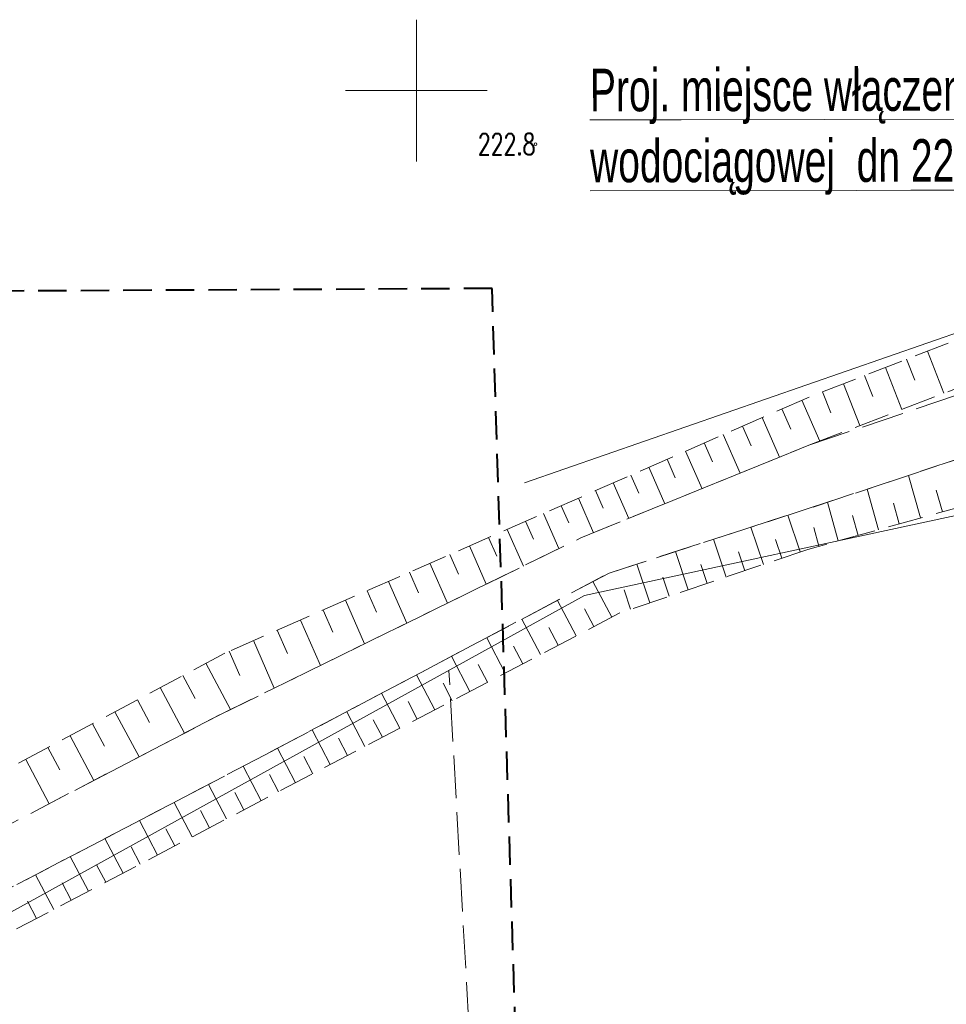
# Model space of a CAD drawing. Header units: metres. Extents: x 7496982 to 7497528, y 5603168 to 5605598.
# Tile 65 of 74: x 7497136 to 7497169, y 5605018 to 5605052. Entities that reach past the tile are written whole.
import ezdxf
from ezdxf.enums import TextEntityAlignment as Align

# ---------------------------------------------------------------- set-up
doc = ezdxf.new("R2010")
doc.units = ezdxf.units.M
doc.header["$MEASUREMENT"] = 0
for name, pattern in [('1', [0]), ('2', [1.5, 1, -0.5]), ('2_1', [0]), ('2_OTKJ', [2, 1.5, -0.5]), ('2_OTRK', [1.75, 1.25, -0.5]), ('2_OTRKG', [1.75, 1.25, -0.5]), ('GDE', [0]), ('GUK', [2, 1.5, -0.5])]:
    doc.linetypes.add(name, pattern=pattern)
doc.layers.get('0').update_dxf_attribs({"color": 250, "linetype": 'CONTINUOUS', "lineweight": 100})
for name, color, linetype, lineweight in [('!COPIS', 7, 'CONTINUOUS', 15), ('_MAPA_L_0', 7, '1', 18), ('EDZPD_L_0', 3, 'GDE', 18), ('EKLPK_L_0', 90, 'GUK', 18), ('OTK_L_0', 7, '2_OTKJ', 18), ('OTR_L_1', 7, '2_OTRK', 18), ('OTR_T_1', 7, 'CONTINUOUS', 18), ('ZAKRES_L_0', 1, '2', 40), ('ZAKRES_L_0_a', 1, '2', 40)]:
    doc.layers.add(name, color=color, linetype=linetype, lineweight=lineweight)
doc.styles.add('ARIAL', font='arial.ttf', dxfattribs={"width": 0.8})
doc.styles.get("Standard").update_dxf_attribs({"font": 'Simplex.SHX', "width": 0.75})

# ---------------------------------------------------------------- blocks, each defined once
blk = doc.blocks.new('2_OTRN')
at = {"linetype": 'Continuous'}
blk.add_circle((0, 0), 0.045, dxfattribs=at)

msp = doc.modelspace()

# ---------------------------------------------------------------- linework, layer by layer
at = {"layer": '_MAPA_L_0', "linetype": '1'}
for p, q in [((7497150, 5605047.5), (7497150, 5605052.5)), ((7497147.5, 5605050), (7497152.5, 5605050))]:
    msp.add_line(p, q, dxfattribs=at)
at = {"layer": 'EDZPD_L_0', "linetype": 'GDE'}
msp.add_line((7497153.81, 5605036.18), (7497195.0358, 5605050.4839), dxfattribs=at)
at = {"layer": 'EDZPD_L_0', "linetype": '1'}
for p, q in [((7497186.6, 5605038.82), (7497155.93, 5605032.21)), ((7497186.6, 5605038.82), (7497155.93, 5605032.21)), ((7497155.93, 5605032.21), (7497088.83, 5604995.17)), ((7497155.93, 5605032.21), (7497088.83, 5604995.17))]:
    msp.add_line(p, q, dxfattribs=at)
at = {"layer": 'EKLPK_L_0', "linetype": 'GUK'}
msp.add_line((7497153.20264, 5604993.11756), (7497151.14467, 5605029.56844), dxfattribs=at)
msp.add_line((7497153.20264, 5604993.11756), (7497151.14467, 5605029.56844), dxfattribs=at)
at = {"layer": 'OTK_L_0', "linetype": '2_OTKJ'}
for p, q in [((7497163.83174, 5605037.49948), (7497188.3311, 5605045.824)), ((7497184.39339, 5605042.09056), (7497163.81278, 5605035.26884)), ((7497155.79091, 5605034.23564), (7497163.83174, 5605037.49948)), ((7497163.81278, 5605035.26884), (7497156.79476, 5605032.99993)), ((7497143.07031, 5605028.00277), (7497155.79091, 5605034.23564)), ((7497156.79476, 5605032.99993), (7497144.66455, 5605026.59141)), ((7497111.58089, 5605011.58578), (7497143.07031, 5605028.00277)), ((7497144.66455, 5605026.59141), (7497086.28598, 5604996.08912))]:
    msp.add_line(p, q, dxfattribs=at)
at = {"layer": 'OTR_L_1', "linetype": '2_OTRK'}
for p, q in [((7497163.83174, 5605037.49948), (7497189.34714, 5605047.34615)), ((7497163.81278, 5605035.26884), (7497184.39339, 5605042.09056)), ((7497155.79091, 5605034.23564), (7497163.83174, 5605037.49948)), ((7497156.79476, 5605032.99993), (7497163.81278, 5605035.26884)), ((7497143.07031, 5605028.00277), (7497155.79091, 5605034.23564)), ((7497144.66455, 5605026.59141), (7497156.79476, 5605032.99993)), ((7497111.58089, 5605011.58578), (7497143.07031, 5605028.00277)), ((7497086.28598, 5604996.08912), (7497144.66455, 5605026.59141))]:
    msp.add_line(p, q, dxfattribs=at)
at = {"layer": 'OTR_L_1', "linetype": '2_OTRKG'}
for p, q in [((7497178.52893, 5605044.90595), (7497163.84621, 5605039.20224)), ((7497184.70273, 5605039.6515), (7497163.80059, 5605033.83402)), ((7497163.84621, 5605039.20224), (7497143.25355, 5605030.17838)), ((7497163.80059, 5605033.83402), (7497157.16935, 5605031.59116)), ((7497157.16935, 5605031.59116), (7497083.03577, 5604992.77629)), ((7497143.25355, 5605030.17838), (7497080.22043, 5604996.5651))]:
    msp.add_line(p, q, dxfattribs=at)
at = {"layer": 'OTR_L_1', "linetype": '2_1'}
for p, q in [((7497168.01946, 5605040.8234), (7497168.5964, 5605039.33822)), ((7497167.27769, 5605040.53525), (7497167.56584, 5605039.79348)), ((7497166.53675, 5605040.24742), (7497167.11241, 5605038.76553)), ((7497165.05732, 5605039.67272), (7497165.63171, 5605038.19411)), ((7497165.79663, 5605039.95991), (7497166.08414, 5605039.21979)), ((7497164.31884, 5605039.38584), (7497164.60571, 5605038.64736)), ((7497163.59049, 5605039.09019), (7497164.22162, 5605037.64994)), ((7497162.88338, 5605038.78032), (7497163.19324, 5605038.07321)), ((7497162.18583, 5605038.47465), (7497162.79717, 5605037.07954)), ((7497161.49771, 5605038.17311), (7497161.79925, 5605037.48499)), ((7497160.14926, 5605037.58221), (7497160.4427, 5605036.91258)), ((7497160.8189, 5605037.87565), (7497161.41382, 5605036.51803)), ((7497159.48869, 5605037.29274), (7497160.06763, 5605035.9716)), ((7497158.83705, 5605037.00719), (7497159.1226, 5605036.35555)), ((7497158.19423, 5605036.7255), (7497158.75761, 5605035.43985)), ((7497157.56009, 5605036.44762), (7497157.83798, 5605035.81349)), ((7497167.76952, 5605034.93865), (7497167.35119, 5605036.44169)), ((7497156.31744, 5605035.90308), (7497156.58786, 5605035.28599)), ((7497156.93454, 5605036.1735), (7497157.48278, 5605034.92239)), ((7497166.28476, 5605034.52541), (7497165.88654, 5605035.95621)), ((7497168.53978, 5605035.15303), (7497168.3254, 5605035.92329)), ((7497155.7087, 5605035.63632), (7497156.24221, 5605034.41883)), ((7497164.87136, 5605034.13203), (7497164.49228, 5605035.49407)), ((7497155.10265, 5605035.37075), (7497155.36822, 5605034.7647)), ((7497167.018, 5605034.72948), (7497166.81392, 5605035.46272)), ((7497153.85068, 5605034.82213), (7497154.12795, 5605034.1894)), ((7497154.48341, 5605035.09939), (7497155.02612, 5605033.86091)), ((7497163.53048, 5605033.74266), (7497163.093, 5605035.03613)), ((7497165.56936, 5605034.3263), (7497165.37509, 5605035.0243)), ((7497153.20418, 5605034.53882), (7497153.77078, 5605033.24581)), ((7497162.23266, 5605033.3037), (7497161.78926, 5605034.61464)), ((7497164.19034, 5605033.94249), (7497164.00541, 5605034.60694)), ((7497152.54359, 5605034.24935), (7497152.83307, 5605033.58877)), ((7497160.91731, 5605032.85882), (7497160.46793, 5605034.18745)), ((7497162.88375, 5605033.52391), (7497162.66353, 5605034.175)), ((7497151.86863, 5605033.95357), (7497152.46018, 5605032.60364)), ((7497159.5842, 5605032.40792), (7497159.12875, 5605033.7545)), ((7497151.17896, 5605033.65136), (7497151.48118, 5605032.96169)), ((7497161.57719, 5605033.082), (7497161.354, 5605033.74188)), ((7497150.47428, 5605033.34256), (7497151.09187, 5605031.9332)), ((7497158.2331, 5605031.95094), (7497157.7715, 5605033.3157)), ((7497160.25299, 5605032.63413), (7497160.02679, 5605033.30291)), ((7497149.01855, 5605032.70465), (7497149.66333, 5605031.23323)), ((7497149.75425, 5605033.02704), (7497150.06977, 5605032.30701)), ((7497158.91091, 5605032.1802), (7497158.68166, 5605032.85802)), ((7497148.26682, 5605032.37523), (7497148.59623, 5605031.62351)), ((7497156.88354, 5605031.44152), (7497156.22515, 5605032.699)), ((7497157.55072, 5605031.72015), (7497157.31837, 5605032.40712)), ((7497147.49872, 5605032.03865), (7497148.1719, 5605030.50246)), ((7497155.62723, 5605030.78374), (7497154.97128, 5605032.03656)), ((7497146.7139, 5605031.69473), (7497147.05782, 5605030.90991)), ((7497156.25481, 5605031.11232), (7497155.92622, 5605031.7399)), ((7497145.91199, 5605031.34333), (7497146.6148, 5605029.73951)), ((7497154.37557, 5605030.12839), (7497153.72204, 5605031.37658)), ((7497145.09262, 5605030.98428), (7497145.45168, 5605030.1649)), ((7497155.00082, 5605030.45576), (7497154.67345, 5605031.08101)), ((7497153.12854, 5605029.47547), (7497152.47743, 5605030.71904)), ((7497144.25541, 5605030.6174), (7497144.98915, 5605028.94297)), ((7497153.75147, 5605029.80163), (7497153.42531, 5605030.42456)), ((7497143.39996, 5605030.24254), (7497143.77482, 5605029.38709)), ((7497151.88612, 5605028.82496), (7497151.23742, 5605030.06393)), ((7497142.57931, 5605029.81883), (7497143.44884, 5605028.18825)), ((7497152.50675, 5605029.14991), (7497152.1818, 5605029.77055)), ((7497141.77242, 5605029.38855), (7497142.2027, 5605028.58166)), ((7497150.6483, 5605028.17687), (7497150.00201, 5605029.41125)), ((7497140.96928, 5605028.96026), (7497141.82585, 5605027.35397)), ((7497151.26664, 5605028.50062), (7497150.94289, 5605029.11895)), ((7497149.41507, 5605027.53117), (7497148.77116, 5605028.76098)), ((7497140.16986, 5605028.53396), (7497140.59616, 5605027.73454)), ((7497150.03111, 5605027.85372), (7497149.70856, 5605028.46977)), ((7497139.37415, 5605028.10964), (7497140.2228, 5605026.51822)), ((7497148.1864, 5605026.88786), (7497147.54488, 5605028.11312)), ((7497138.58214, 5605027.68728), (7497139.00449, 5605026.89527)), ((7497148.80016, 5605027.20922), (7497148.47881, 5605027.82298)), ((7497137.7938, 5605027.26689), (7497138.63458, 5605025.69021)), ((7497146.96227, 5605026.24694), (7497146.32313, 5605027.46766)), ((7497147.57377, 5605026.5671), (7497147.2536, 5605027.1786)), ((7497137.00911, 5605026.84845), (7497137.42756, 5605026.06376)), ((7497145.74268, 5605025.60838), (7497145.1059, 5605026.82459)), ((7497146.35191, 5605025.92736), (7497146.03293, 5605026.53659)), ((7497136.22807, 5605026.43195), (7497137.06107, 5605024.86986)), ((7497144.52723, 5605024.97199), (7497143.89096, 5605026.18722)), ((7497145.13458, 5605025.28999), (7497144.81658, 5605025.89735)), ((7497143.31174, 5605024.33559), (7497142.67493, 5605025.55185)), ((7497143.91961, 5605024.65386), (7497143.60134, 5605025.26173)), ((7497142.09521, 5605023.69864), (7497141.45786, 5605024.91595)), ((7497142.70361, 5605024.01718), (7497142.38506, 5605024.62557)), ((7497140.87765, 5605023.06115), (7497140.23974, 5605024.27949)), ((7497141.48656, 5605023.37996), (7497141.16774, 5605023.98887)), ((7497139.65904, 5605022.42311), (7497139.02059, 5605023.6425)), ((7497140.26847, 5605022.74219), (7497139.94938, 5605023.35163)), ((7497138.43939, 5605021.78452), (7497137.80039, 5605023.00495)), ((7497139.04934, 5605022.10388), (7497138.72998, 5605022.71384)), ((7497137.2187, 5605021.14539), (7497136.57916, 5605022.36687)), ((7497137.82917, 5605021.46503), (7497137.50954, 5605022.0755)), ((7497136.60796, 5605020.82562), (7497136.28805, 5605021.43662))]:
    msp.add_line(p, q, dxfattribs=at)
at = {"layer": 'ZAKRES_L_0', "linetype": '2'}
msp.add_line((7497153.82722, 5605006.2197), (7497152.66977, 5605043.02639), dxfattribs=at)
at = {"layer": 'ZAKRES_L_0_a', "linetype": '2'}
for p, q in [((7497152.66977, 5605043.02639), (7497099.77468, 5605042.74542)), ((7497153.82722, 5605006.2197), (7497152.66977, 5605043.02639))]:
    msp.add_line(p, q, dxfattribs=at)

# ---------------------------------------------------------------- block references
at = {"layer": 'OTR_T_1'}
msp.add_blockref('2_OTRN', (7497154.19689, 5605048.11471), dxfattribs=at)

# ---------------------------------------------------------------- texts
at = {"layer": 'OTR_T_1', "lineweight": 9, "width": 0.7}
msp.add_text('222.8', height=0.75, dxfattribs=at).set_placement((7497154.19689, 5605048.11471), align=Align.MIDDLE_RIGHT)

# ---------------------------------------------------------------- next in the draw order: texts
at = {"layer": '!COPIS', "ltscale": 5, "insert": (7497156.11663, 5605050.77052), "char_height": 1.5, "attachment_point": 1, "rotation": 0.090428, "style": 'ARIAL', "bg_fill": 3, "box_fill_scale": 1.5, "bg_fill_color": 256, "bg_fill_transparency": 0}
msp.add_mtext_dynamic_manual_height_columns('{\\fArial Narrow|b0|i0|c238|p34;\\LProj. miejsce włączenia do istn. sieci wodociągowej  dn 225 PCV}', width=23.0576167, gutter_width=12.5, heights=[0], dxfattribs=at)

doc.saveas('drawing.dxf')
